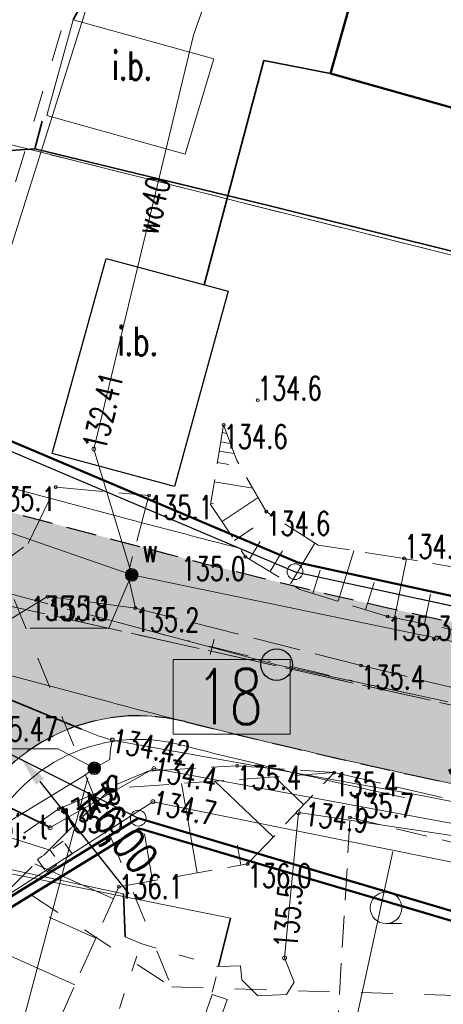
# Model space of a CAD drawing. Header units: metres. Extents: x 7471162 to 7473271, y 5962027 to 5964034.
# Tile 36 of 75: x 7471922 to 7471936, y 5963779 to 5963810. Entities that reach past the tile are written whole.
import ezdxf
from ezdxf.enums import TextEntityAlignment as Align

# ---------------------------------------------------------------- set-up
doc = ezdxf.new("R2010")
doc.units = ezdxf.units.M
doc.header["$MEASUREMENT"] = 0
for name, pattern in [('2_1', [0]), ('2_BUBZ02', [1.75, 1.25, -0.5]), ('2_BUBZ02G', [1.75, 1.25, -0.5]), ('2_BUIB12_02', [0]), ('2_BUIB12_03', [0]), ('2_KTJZ01', [2, 1.5, -0.5]), ('2_KTOK05_01', [7.5, 7.5]), ('2_PTTL', [1.5, 1, -0.5]), ('3_EGBB01', [0]), ('4_1', [0]), ('4_SUOP03_04', [0]), ('4_SUOP03_13', [0]), ('4_SUOP03_14', [0]), ('4_SUPB_P_01', [2.5, 2, -0.5]), ('4_SUPE03', [2, 1, -1]), ('4_SUPE04', [2, 1, -1]), ('4_SUPE_01', [0]), ('4_SUPG_01', [0]), ('4_SUPK_P_01', [2.5, 2, -0.5]), ('4_SUPT_01', [0]), ('4_SUPT_P_01', [2.5, 2, -0.5]), ('4_SUPW_01', [0]), ('4_SUSM06', [1.25, 0.5, -0.75]), ('4_SUUS_P_17', [0.8, 0.4, -0.4]), ('DASHDOTX2', [50.8, 25.4, -12.7, 0, -12.7]), ('DASHED2', [9.525, 6.35, -3.175]), ('GDE', [0]), ('GUK', [2, 1.5, -0.5])]:
    doc.linetypes.add(name, pattern=pattern)
doc.layers.get('0').update_dxf_attribs({"color": 250, "linetype": 'CONTINUOUS', "lineweight": 100})
doc.layers.get('Defpoints').update_dxf_attribs({"linetype": 'CONTINUOUS'})
for name, color, linetype in [('#granica_inwestycji', 40, 'CONTINUOUS'), ('00_osie', 7, 'CONTINUOUS'), ('01_granica pasa', 3, 'CONTINUOUS'), ('01_krawedzie', 7, 'CONTINUOUS'), ('01_os drogi', 7, 'CONTINUOUS'), ('dr_uchwyty', 7, 'CONTINUOUS')]:
    doc.layers.add(name, color=color, linetype=linetype)
for name, color, linetype, lineweight in [('01_krawedzie pobocza', 6, 'CONTINUOUS', 0), ('01_os drogi deka', 7, 'CONTINUOUS', 0), ('01_os styczne', 152, 'CONTINUOUS', 0), ('01_wymiary', 7, 'CONTINUOUS', 0), ('BUBZ_L_1', 7, '2_BUBZ02', 18), ('BUIB_E_T_6', 7, 'CONTINUOUS', 18), ('BUIB_L_10', 7, '2_BUIB12_02', 25), ('dr_elem_krawężnik_najazdowy_15x25', 6, 'CONTINUOUS', 30), ('Dzialki', 7, 'GDE', 18), ('EGBB_L_0', 34, '3_EGBB01', 50), ('Kontury', 90, 'GUK', 18), ('KTJZ_L_0', 7, '2_KTJZ01', 18), ('KTOK_L_4', 7, '2_KTOK05_01', 35), ('KTUL_E_T_0', 7, 'CONTINUOUS', 25), ('Numery_dzialek', 7, 'CONTINUOUS', 18), ('PTTL_L_4', 7, '2_PTTL', 18), ('Punkty', 7, 'CONTINUOUS', 18), ('RTPW_T_0', 7, 'CONTINUOUS', 15), ('SUOE_L_1', 1, '4_SUOP03_13', 35), ('SUOG_L_0', 52, '4_SUOP03_14', 35), ('SUPE_L_2', 1, '4_SUPE_01', 18), ('SUPE_L_3', 1, '4_SUPE_01', 18), ('SUPG_L_2', 52, '4_SUPG_01', 18), ('SUPP_L_4', 34, '4_SUPK_P_01', 18), ('SUPP_L_6', 30, '4_SUPT_P_01', 18), ('SUPS_E_T_6', 30, 'CONTINUOUS', 18), ('SUPS_L_6', 30, '4_SUUS_P_17', 18), ('SUPT_L_0', 30, '4_SUPT_01', 18), ('SUPW_E_T_0', 5, 'CONTINUOUS', 15), ('SUPW_L_0', 5, '4_SUPW_01', 18), ('SUSM_L_5', 7, '4_SUSM06', 18), ('SUTE_T_0', 1, 'CONTINUOUS', 18), ('SUTG_T_0', 52, 'CONTINUOUS', 18), ('SUTT_T_0', 30, 'CONTINUOUS', 18), ('SUTW_T_0', 5, 'CONTINUOUS', 18), ('SUUE_T_3', 7, 'CONTINUOUS', 18), ('SUUG_E_T_4', 7, 'CONTINUOUS', 15), ('SUUG_T_5', 7, 'CONTINUOUS', 18), ('SUUW_E_T_5', 7, 'CONTINUOUS', 15), ('SUUW_T_7', 7, 'CONTINUOUS', 18)]:
    doc.layers.add(name, color=color, linetype=linetype, lineweight=lineweight)
doc.layers.add('dr_kolor_jezdnia', color=7, linetype='CONTINUOUS', true_color=0xe8e8e8)
doc.styles.get("Standard").update_dxf_attribs({"font": 'Simplex.SHX', "width": 0.75})
doc.dimstyles.new('ISO-25', dxfattribs={"dimscale": 0.4, "dimtxt": 2.5, "dimasz": 2.5, "dimexe": 1.25, "dimexo": 0.625, "dimtad": 1, "dimzin": 1, "dimtxsty": 'Standard', "dimblk": 'OBLIQUE', "dimcen": 2.5, "dimadec": 0, "dimazin": 0, "dimtfac": 1, "dimtmove": 0, "dimatfit": 3, "dimfxl": 1, "dimarcsym": 0})

# ---------------------------------------------------------------- blocks, each defined once
blk = doc.blocks.new('GRT')
at = {"linetype": 'Continuous'}
blk.add_circle((0, 0), 0.25, dxfattribs=at)
blk = doc.blocks.new('2_PTTL05')
at = {"linetype": 'Continuous'}
blk.add_line((0, -0.5), (0.5, -0.5), dxfattribs=at)
blk.add_circle((0, 0), 0.5, dxfattribs=at)
blk = doc.blocks.new('2_RTPW01')
at = {"linetype": 'Continuous'}
blk.add_circle((0, 0), 0.045, dxfattribs=at)
blk = doc.blocks.new('4_SUPS01_05')
at = {"linetype": 'Continuous'}
blk.add_circle((0, 0), 0.0625, dxfattribs=at)
blk = doc.blocks.new('4_SUPS01_04')
at = {"linetype": 'Continuous'}
blk.add_circle((0, 0), 0.0625, dxfattribs=at)
blk = doc.blocks.new('4_SUUS18_01')
at = {"linetype": 'Continuous'}
for p, q in [((0.5, 0.25), (-0.5, 0.25)), ((-0.5, 0.25), (-0.5, -0.25)), ((0.5, -0.25), (0.5, 0.25)), ((-0.5, -0.25), (0.5, -0.25))]:
    blk.add_line(p, q, dxfattribs=at)
blk = doc.blocks.new('4_SUUS25')
at = {"linetype": 'Continuous'}
for radius in [0.2, 0.175, 0.15, 0.125, 0.1, 0.075, 0.05, 0.025, 0.00715]:
    blk.add_circle((0, 0), radius, dxfattribs=at)
blk = doc.blocks.new('*D476')
at = {"layer": '01_wymiary', "color": 0, "lineweight": -2}
blk.add_line((7471925.702, 5963782.639), (7471922.882, 5963786.191), dxfattribs=at)
at = {"layer": '01_wymiary', "color": 0, "lineweight": 15}
blk.add_solid([(7471923.012, 5963786.294), (7471922.751, 5963786.087), (7471922.26, 5963786.974)], dxfattribs=at)
at = {"layer": 'Defpoints', "color": 0, "lineweight": 15}
for p in [(7471922.26, 5963786.974), (7471925.991, 5963782.275)]:
    blk.add_point(p, dxfattribs=at)
at = {"layer": '01_wymiary', "color": 0, "insert": (7471925.265, 5963784.549), "char_height": 1, "attachment_point": 5, "rotation": 308.4548}
blk.add_mtext('R6,00', dxfattribs=at)
blk = doc.blocks.new('_Oblique')
at = {"color": 0, "linetype": 'ByBlock', "lineweight": -2, "transparency": 16777216}
blk.add_line((-0.5, -0.5), (0.5, 0.5), dxfattribs=at)
blk = doc.blocks.new('uchwyt_prawa')
at = {"layer": 'dr_uchwyty', "lineweight": 0}
blk.add_lwpolyline([(5, 0), (28, 0)], dxfattribs=at)
at = {"layer": 'dr_uchwyty', "lineweight": 0, "oblique": 10}
blk.add_attdef('LINIA1', text='', height=1, dxfattribs=at).set_placement((28, 0.164), align=Align.BOTTOM_RIGHT)
blk.add_attdef('LINIA2', text='', height=1, dxfattribs=at).set_placement((28, -0.5), align=Align.TOP_RIGHT)
blk = doc.blocks.new('d')
at = {"layer": '01_os drogi deka', "lineweight": 20}
blk.add_lwpolyline([(0, -0.25), (0, 0.25)], dxfattribs=at)
blk = doc.blocks.new('uchwyt_lewa')
at = {"layer": 'dr_uchwyty', "lineweight": 0}
blk.add_lwpolyline([(-5, 0), (-28, 0)], dxfattribs=at)
at = {"layer": 'dr_uchwyty', "lineweight": 0, "oblique": 10}
blk.add_attdef('LINIA1', text='', height=1, dxfattribs=at).set_placement((-28, 0.164), align=Align.BOTTOM_LEFT)
blk.add_attdef('LINIA2', text='', height=1, dxfattribs=at).set_placement((-28, -0.5), align=Align.TOP_LEFT)

msp = doc.modelspace()

# ---------------------------------------------------------------- hatches: boundary and pattern name
at = {"layer": 'dr_kolor_jezdnia', "transparency": 33554687}
h = msp.add_hatch(color=256, dxfattribs=at)
h.dxf.hatch_style = 1
h.paths.add_polyline_path([(7472038.759, 5963881.502, 0.003759), (7472038.584, 5963881.547, 0.38804), (7472024.351, 5963873.835), (7472023.312, 5963870.841), (7472012.383, 5963839.337), (7472011.035, 5963835.451), (7472010.849, 5963834.918), (7472009.475, 5963830.956), (7472002.874, 5963811.93), (7472002.439, 5963810.676, -0.047351), (7472000.083, 5963805.519, -0.161123), (7471986.016, 5963792.978), (7471981.862, 5963791.179), (7471976.356, 5963788.795), (7471973.251, 5963787.451, -0.156906), (7471959.534, 5963786.112), (7471935.641, 5963791.303, -0.011548), (7471926.325, 5963793.554), (7471917.424, 5963795.923), (7471913.308, 5963797.018), (7471912.109, 5963797.338), (7471906.544, 5963798.819), (7471905.775, 5963799.024), (7471904.488, 5963794.192), (7471911.102, 5963792.431), (7471925.039, 5963788.722, 0.00295), (7471927.466, 5963788.091, 0.008598), (7471934.579, 5963786.417), (7471958.472, 5963781.226, 0.126032), (7471972.11, 5963781.728, 0.030275), (7471975.237, 5963782.863), (7471977.231, 5963783.726), (7471988.003, 5963788.39, 0.210077), (7472007.163, 5963809.037), (7472029.075, 5963872.196, -0.237033), (7472033.58, 5963876.577, -0.142121), (7472037.479, 5963876.668), (7472039.059, 5963876.25), (7472050.812, 5963873.139), (7472058.023, 5963871.443), (7472059.167, 5963876.31), (7472052.024, 5963877.99), (7472038.759, 5963881.502)])
h = msp.add_hatch(color=256, dxfattribs=at)
h.dxf.hatch_style = 1
h.paths.add_polyline_path([(7471913.99, 5963790.679), (7471921.951, 5963786.712, -0.251884), (7471927.466, 5963788.091, -0.00295), (7471925.039, 5963788.722), (7471911.102, 5963792.431, -0.143658)])
h.paths.add_polyline_path([(7471913.99, 5963790.679, -0.25536), (7471915.357, 5963785.09), (7471920.193, 5963783.819, -0.143981), (7471921.951, 5963786.712), (7471913.99, 5963790.679)])

# ---------------------------------------------------------------- linework, layer by layer
at = {"layer": '#granica_inwestycji', "lineweight": 50}
for points in [[(7471905.563, 5963802.117), (7471913.933, 5963800.113), (7471916.807, 5963799.155), (7471931.042, 5963793.121), (7471961.033, 5963786.605), (7471968.832, 5963789.237), (7471979.9, 5963793.176), (7471995.008, 5963802.574), (7471997.949, 5963805.27), (7472001.043, 5963812.759), (7472007.611, 5963828.582), (7472010.128, 5963835.605), (7472013.168, 5963844.115), (7472016.918, 5963854.603), (7472018.857, 5963860.222), (7472020.167, 5963864.012), (7472024.264, 5963875.905), (7472022.834, 5963887.065)], [(7472184.79, 5963793.929), (7472135.212, 5963811.803), (7472112.595, 5963842.764), (7472104.165, 5963850.696), (7472096.441, 5963855.641), (7472075.236, 5963862.596), (7472031.193, 5963873.912), (7472013.577, 5963816.775), (7472008.27, 5963799.777), (7472003.141, 5963795.652), (7471995.715, 5963789.471), (7471993.218, 5963788.237), (7471988.317, 5963785.586), (7471976.7, 5963780.033), (7471971.883, 5963777.725), (7471957.853, 5963775.286), (7471926.034, 5963784.708)], [(7471926.034, 5963784.708), (7471921.741, 5963782.067), (7471912.215, 5963784.572), (7471913.691, 5963790.768)]]:
    msp.add_lwpolyline(points, dxfattribs=at)
at = {"color": 1, "linetype": 'Continuous', "lineweight": 15}
msp.add_lwpolyline([(7471927.092, 5963790.054), (7471930.793, 5963790.054), (7471930.793, 5963787.696), (7471927.092, 5963787.696)], close=True, dxfattribs=at)
at = {"layer": '00_osie', "linetype": 'DASHDOTX2', "lineweight": 0, "ltscale": 0.05}
msp.add_lwpolyline([(7472199.714, 5963791.041), (7472189.545, 5963795.573, 0.019152), (7472181.014, 5963798.989), (7472148.342, 5963810.641, -0.168961), (7472132.981, 5963822.996), (7472121.608, 5963841.19, 0.197801), (7472084.467, 5963867.792), (7472051.418, 5963875.565), (7472038.119, 5963879.085, 0.392372), (7472026.713, 5963873.015), (7472004.801, 5963809.856, -0.210077), (7471987.009, 5963790.684), (7471974.244, 5963785.157, -0.156906), (7471959.003, 5963783.669), (7471935.11, 5963788.86, -0.011548), (7471925.682, 5963791.138), (7471905.132, 5963796.608)], format="xyb", dxfattribs=at)
at = {"layer": '01_granica pasa', "lineweight": 50}
for points in [[(7472184.911, 5963794.204), (7472135.401, 5963812.054), (7472112.821, 5963842.964), (7472104.351, 5963850.934), (7472096.571, 5963855.914), (7472075.321, 5963862.884), (7472030.991, 5963874.274), (7472013.291, 5963816.864), (7472008.011, 5963799.954), (7472002.951, 5963795.884), (7471995.551, 5963789.724), (7471993.081, 5963788.504), (7471988.181, 5963785.854), (7471976.571, 5963780.304), (7471971.791, 5963778.014), (7471957.871, 5963775.594), (7471925.991, 5963785.034)], [(7471915.951, 5963760.054), (7471919.781, 5963781.214), (7471925.991, 5963785.034)]]:
    msp.add_lwpolyline(points, dxfattribs=at)
at = {"layer": '01_krawedzie', "lineweight": 0}
for points in [[(7471934.579, 5963786.417), (7471958.472, 5963781.226, 0.156906), (7471975.237, 5963782.863), (7471988.003, 5963788.39, 0.210077), (7472007.163, 5963809.037), (7472029.075, 5963872.196)], [(7471904.488, 5963794.192), (7471925.039, 5963788.722, 0.011548), (7471934.579, 5963786.417)]]:
    msp.add_lwpolyline(points, format="xyb", dxfattribs=at)
msp.add_arc((7471925.991, 5963782.275), 6, 75.771, 165.095, dxfattribs=at)
at = {"layer": '01_krawedzie pobocza'}
for points in [[(7471916.892, 5963796.841), (7471926.518, 5963794.278, 0.003292), (7471929.154, 5963793.595)], [(7471927.282, 5963787.364, 0.008598), (7471934.42, 5963785.684)]]:
    msp.add_lwpolyline(points, format="xyb", dxfattribs=at)
msp.add_arc((7471925.991, 5963782.275), 5.25, 75.771, 165.095, dxfattribs=at)
at = {"layer": '01_os drogi'}
msp.add_circle((7471930.37, 5963789.89), 0.5, dxfattribs=at)
at = {"layer": '01_os styczne'}
for points in [[(7471925.682, 5963791.138), (7471930.37, 5963789.89)], [(7471935.11, 5963788.86), (7471930.37, 5963789.89)]]:
    msp.add_lwpolyline(points, dxfattribs=at)
at = {"layer": 'BUBZ_L_1', "linetype": '2_BUBZ02G'}
for p, q in [((7471928.69, 5963797.485), (7471928.28, 5963794.965)), ((7471928.28, 5963794.965), (7471929.38, 5963793.305)), ((7471929.38, 5963793.305), (7471931.1, 5963792.275)), ((7471931.1, 5963792.275), (7471933.88, 5963791.415)), ((7471933.88, 5963791.415), (7471951.53, 5963787.885)), ((7471929.446, 5963783.583), (7471932.19, 5963786.475)), ((7471925.377, 5963782.864), (7471929.446, 5963783.583)), ((7471920.585, 5963772.147), (7471925.377, 5963782.864))]:
    msp.add_line(p, q, dxfattribs=at)
at = {"layer": 'BUBZ_L_1', "linetype": '2_BUBZ02'}
for p, q in [((7471929.11, 5963796.355), (7471928.69, 5963797.485)), ((7471930.04, 5963794.735), (7471929.11, 5963796.355)), ((7471931.68, 5963793.675), (7471930.04, 5963794.735)), ((7471934.4, 5963793.255), (7471931.68, 5963793.675)), ((7471952.05, 5963790.105), (7471934.4, 5963793.255)), ((7471932.19, 5963786.475), (7471925.121, 5963785.969)), ((7471925.121, 5963785.969), (7471919.5, 5963780.385))]:
    msp.add_line(p, q, dxfattribs=at)
at = {"layer": 'BUBZ_L_1', "linetype": '2_1'}
for p, q in [((7471928.602, 5963796.942), (7471928.896, 5963796.894)), ((7471928.649, 5963797.236), (7471928.791, 5963797.213)), ((7471928.554, 5963796.648), (7471929.03, 5963796.571)), ((7471928.495, 5963796.288), (7471928.856, 5963796.229)), ((7471928.396, 5963795.68), (7471929.611, 5963795.483)), ((7471928.64, 5963794.422), (7471929.785, 5963795.18)), ((7471928.285, 5963794.999), (7471928.371, 5963794.985)), ((7471929.035, 5963793.826), (7471929.63, 5963794.221)), ((7471929.508, 5963793.229), (7471929.846, 5963793.794)), ((7471930.809, 5963792.45), (7471931.581, 5963793.739)), ((7471932.318, 5963791.899), (7471932.814, 5963793.5)), ((7471930.164, 5963792.836), (7471930.557, 5963793.492)), ((7471934.1, 5963791.371), (7471934.474, 5963793.242)), ((7471931.517, 5963792.146), (7471931.747, 5963792.888)), ((7471933.183, 5963791.631), (7471933.451, 5963792.496)), ((7471935.045, 5963791.182), (7471935.234, 5963792.128)), ((7471931.227, 5963785.46), (7471930.299, 5963786.34)), ((7471927.859, 5963783.303), (7471927.36, 5963786.13)), ((7471930.263, 5963784.445), (7471928.409, 5963786.205)), ((7471926.446, 5963783.053), (7471926.183, 5963784.54)), ((7471929.237, 5963783.547), (7471929.126, 5963784.179)), ((7471925.204, 5963782.477), (7471922.722, 5963783.587)), ((7471924.649, 5963781.237), (7471923.169, 5963781.898)), ((7471923.987, 5963779.757), (7471920.456, 5963781.336))]:
    msp.add_line(p, q, dxfattribs=at)
msp.add_point((7471932.19, 5963786.475), dxfattribs=at)
at = {"layer": 'BUIB_L_10', "linetype": '2_BUIB12_03', "lineweight": 0}
for p, q in [((7471923.093, 5963807.272), (7471923.933, 5963810.302)), ((7471923.933, 5963810.302), (7471928.383, 5963809.072)), ((7471928.383, 5963809.072), (7471927.473, 5963806.052)), ((7471927.473, 5963806.052), (7471923.093, 5963807.272))]:
    msp.add_line(p, q, dxfattribs=at)
at = {"layer": 'BUIB_L_10', "linetype": '2_BUIB12_03'}
for p, q in [((7471923.27, 5963796.575), (7471924.98, 5963802.745)), ((7471924.98, 5963802.745), (7471928.84, 5963801.715)), ((7471928.84, 5963801.715), (7471927.14, 5963795.535)), ((7471927.14, 5963795.535), (7471923.27, 5963796.575))]:
    msp.add_line(p, q, dxfattribs=at)
at = {"layer": 'dr_elem_krawężnik_najazdowy_15x25', "linetype": 'DASHED2', "lineweight": 30, "ltscale": 0.15}
for points in [[(7471934.579, 5963786.417), (7471958.472, 5963781.226, 0.156906), (7471975.237, 5963782.863), (7471988.003, 5963788.39, 0.210077), (7472007.163, 5963809.037), (7472029.075, 5963872.196)], [(7471905.775, 5963799.024), (7471926.325, 5963793.554, 0.011548), (7471935.641, 5963791.303)], [(7471927.466, 5963788.091, 0.008598), (7471934.579, 5963786.417)]]:
    msp.add_lwpolyline(points, format="xyb", dxfattribs=at)
msp.add_arc((7471925.991, 5963782.275), 6, 75.771, 165.095, dxfattribs=at)
at = {"layer": 'Dzialki'}
for p, q in [((7471918.8, 5963807.145), (7471946.02, 5963800.315)), ((7471957.87, 5963775.595), (7471925.99, 5963785.035))]:
    msp.add_line(p, q, dxfattribs=at)
at = {"layer": 'EGBB_L_0', "linetype": '3_EGBB01'}
for p, q in [((7471932.073, 5963808.602), (7471933.939, 5963815.259)), ((7471943.442, 5963805.392), (7471932.073, 5963808.602))]:
    msp.add_line(p, q, dxfattribs=at)
at = {"layer": 'Kontury'}
for p, q in [((7471946.02, 5963800.315), (7471918.8, 5963807.145)), ((7471916.7, 5963798.875), (7471930.95, 5963792.835)), ((7471930.95, 5963792.835), (7471961.05, 5963786.295)), ((7471925.99, 5963785.035), (7471919.78, 5963781.215))]:
    msp.add_line(p, q, dxfattribs=at)
at = {"layer": 'Kontury', "linetype": 'ByBlock', "lineweight": 30}
for p, q in [((7471916.7, 5963798.875), (7471930.95, 5963792.835)), ((7471930.95, 5963792.835), (7471961.05, 5963786.295)), ((7471925.99, 5963785.035), (7471914.05, 5963790.985)), ((7471925.99, 5963785.035), (7471919.78, 5963781.215)), ((7471957.87, 5963775.595), (7471925.99, 5963785.035))]:
    msp.add_line(p, q, dxfattribs=at)
at = {"layer": 'KTJZ_L_0', "linetype": '2_KTJZ01'}
for p, q in [((7471922.51, 5963793.725), (7471923.38, 5963795.515)), ((7471923.38, 5963795.515), (7471926.33, 5963795.245)), ((7471926.33, 5963795.245), (7471925.66, 5963792.745)), ((7471921.15, 5963792.725), (7471922.51, 5963793.725)), ((7471925.66, 5963792.745), (7471925.9, 5963791.685)), ((7471923.12, 5963792.045), (7471919.91, 5963790.095)), ((7471925.9, 5963791.685), (7471923.12, 5963792.045)), ((7471933.04, 5963789.865), (7471925.9, 5963791.685)), ((7471933.04, 5963789.865), (7471950.96, 5963785.535)), ((7471926.3, 5963786.525), (7471929.12, 5963786.695)), ((7471929.12, 5963786.695), (7471932.19, 5963786.475)), ((7471923.48, 5963785.325), (7471926.3, 5963786.525)), ((7471932.19, 5963786.475), (7471950.31, 5963782.305)), ((7471920.73, 5963783.415), (7471923.48, 5963785.325))]:
    msp.add_line(p, q, dxfattribs=at)
at = {"layer": 'KTOK_L_4', "linetype": '2_KTOK05_01'}
for p, q in [((7471924.303, 5963810.996), (7471923.933, 5963810.302)), ((7471928.08, 5963801.918), (7471929.964, 5963809.012)), ((7471929.964, 5963809.012), (7471932.073, 5963808.602)), ((7471922.948, 5963807.095), (7471922.721, 5963806.217)), ((7471922.721, 5963806.217), (7471919.102, 5963805.978)), ((7471922.721, 5963806.217), (7471930.15, 5963804.415)), ((7471930.15, 5963804.415), (7471946.05, 5963800.445))]:
    msp.add_line(p, q, dxfattribs=at)
at = {"layer": 'PTTL_L_4', "linetype": '2_PTTL'}
for p, q in [((7471931.722, 5963768.966), (7471932.692, 5963785.054)), ((7471932.692, 5963785.054), (7471949.791, 5963780.905))]:
    msp.add_line(p, q, dxfattribs=at)
at = {"layer": 'SUOE_L_1', "linetype": '4_SUOP03_13'}
for p, q in [((7471913.404, 5963789.564), (7471923.203, 5963784.734)), ((7471925.523, 5963782.635), (7471925.573, 5963781.275)), ((7471928.533, 5963780.335), (7471928.913, 5963781.865))]:
    msp.add_line(p, q, dxfattribs=at)
at = {"layer": 'SUOE_L_1', "linetype": '4_1'}
for p, q in [((7471913.404, 5963789.564), (7471923.203, 5963784.734)), ((7471925.523, 5963782.635), (7471925.573, 5963781.275)), ((7471928.533, 5963780.335), (7471928.913, 5963781.865))]:
    msp.add_line(p, q, dxfattribs=at)
at = {"layer": 'SUOG_L_0', "linetype": '4_SUOP03_04'}
msp.add_line((7471924.2, 5963787.855), (7471910.19, 5963793.585), dxfattribs=at)
at = {"layer": 'SUOG_L_0', "linetype": '4_1'}
msp.add_line((7471924.2, 5963787.855), (7471910.19, 5963793.585), dxfattribs=at)
at = {"layer": 'SUPE_L_2', "linetype": '4_SUPE03'}
msp.add_line((7471909.235, 5963791.374), (7471927.048, 5963779.69), dxfattribs=at)
at = {"layer": 'SUPE_L_2', "linetype": '4_SUPE_01'}
for p, q in [((7471913.404, 5963789.564), (7471923.203, 5963784.734)), ((7471923.203, 5963784.734), (7471926.483, 5963786.604)), ((7471926.483, 5963786.604), (7471937.582, 5963784.554))]:
    msp.add_line(p, q, dxfattribs=at)
at = {"layer": 'SUPE_L_3', "linetype": '4_SUPE04'}
for p, q in [((7471919.807, 5963797.512), (7471926.867, 5963820.982)), ((7471919.807, 5963797.512), (7471927.048, 5963779.69)), ((7471927.048, 5963779.69), (7471949.176, 5963779.03))]:
    msp.add_line(p, q, dxfattribs=at)
at = {"layer": 'SUPE_L_3', "linetype": '4_SUPE_01'}
for p, q in [((7471930.619, 5963780.61), (7471931.057, 5963785.211)), ((7471931.057, 5963785.211), (7471938.471, 5963784.099)), ((7471921.064, 5963783.595), (7471925.523, 5963782.635)), ((7471928.913, 5963781.865), (7471921.084, 5963783.455)), ((7471925.523, 5963782.635), (7471925.573, 5963781.275)), ((7471928.533, 5963780.335), (7471928.913, 5963781.865)), ((7471926.073, 5963781.065), (7471925.573, 5963781.275)), ((7471930.928, 5963779.845), (7471930.619, 5963780.61)), ((7471928.533, 5963780.335), (7471929.229, 5963780.364)), ((7471929.229, 5963780.364), (7471929.271, 5963779.915)), ((7471929.271, 5963779.915), (7471929.77, 5963779.409)), ((7471930.683, 5963779.451), (7471930.928, 5963779.845)), ((7471929.77, 5963779.409), (7471930.683, 5963779.451))]:
    msp.add_line(p, q, dxfattribs=at)
at = {"layer": 'SUPG_L_2', "linetype": '4_SUPG_01'}
for p, q in [((7471924.2, 5963787.855), (7471910.19, 5963793.585)), ((7471924.72, 5963787.635), (7471924.2, 5963787.855)), ((7471925.17, 5963787.505), (7471924.72, 5963787.635)), ((7471925.17, 5963787.505), (7471925.1, 5963787.145)), ((7471935, 5963785.745), (7471925.17, 5963787.505)), ((7471925.1, 5963787.145), (7471925.09, 5963786.885)), ((7471925.09, 5963786.885), (7471924.6, 5963786.615)), ((7471924.29, 5963786.385), (7471918.62, 5963782.925)), ((7471924.6, 5963786.615), (7471924.29, 5963786.385)), ((7471939.18, 5963784.905), (7471935, 5963785.745))]:
    msp.add_line(p, q, dxfattribs=at)
at = {"layer": 'SUPG_L_2', "linetype": '4_1'}
for p, q in [((7471924.2, 5963787.855), (7471910.19, 5963793.585)), ((7471924.72, 5963787.635), (7471924.2, 5963787.855)), ((7471925.17, 5963787.505), (7471924.72, 5963787.635)), ((7471925.1, 5963787.145), (7471925.17, 5963787.505)), ((7471935, 5963785.745), (7471925.17, 5963787.505)), ((7471925.09, 5963786.885), (7471925.1, 5963787.145)), ((7471924.6, 5963786.615), (7471925.09, 5963786.885)), ((7471918.62, 5963782.925), (7471924.29, 5963786.385)), ((7471924.29, 5963786.385), (7471924.6, 5963786.615)), ((7471939.18, 5963784.905), (7471935, 5963785.745))]:
    msp.add_line(p, q, dxfattribs=at)
at = {"layer": 'SUPP_L_4', "linetype": '4_SUPK_P_01'}
msp.add_line((7471962.066, 5963782.747), (7471918.444, 5963792.527), dxfattribs=at)
at = {"layer": 'SUPP_L_4', "linetype": '4_SUPB_P_01'}
msp.add_line((7471918.444, 5963792.527), (7471962.066, 5963782.747), dxfattribs=at)
at = {"layer": 'SUPP_L_6', "linetype": '4_SUPT_P_01'}
for p, q in [((7471923.205, 5963784.019), (7471913.783, 5963786.954)), ((7471923.35, 5963783.815), (7471923.205, 5963784.019))]:
    msp.add_line(p, q, dxfattribs=at)
at = {"layer": 'SUPS_L_6', "linetype": '4_SUUS_P_17'}
for p, q in [((7471923.612, 5963784.309), (7471922.798, 5963783.728)), ((7471923.902, 5963783.902), (7471923.612, 5963784.309)), ((7471923.088, 5963783.321), (7471923.902, 5963783.902)), ((7471922.798, 5963783.728), (7471923.088, 5963783.321))]:
    msp.add_line(p, q, dxfattribs=at)
at = {"layer": 'SUPT_L_0', "linetype": '4_SUPT_01'}
for p, q in [((7471919.331, 5963794.792), (7471925.913, 5963815.621)), ((7471920.594, 5963781.785), (7471926.453, 5963785.554)), ((7471926.453, 5963785.554), (7471955.95, 5963779.595))]:
    msp.add_line(p, q, dxfattribs=at)
at = {"layer": 'SUPW_L_0', "linetype": '4_SUPW_01'}
for p, q in [((7471927.741, 5963809.82), (7471928.8, 5963812.846)), ((7471924.585, 5963796.714), (7471927.741, 5963809.82)), ((7471925.783, 5963792.734), (7471924.585, 5963796.714)), ((7471925.783, 5963792.734), (7471916.414, 5963795.983)), ((7471935.432, 5963790.734), (7471925.783, 5963792.734)), ((7471961.14, 5963785.114), (7471935.432, 5963790.734))]:
    msp.add_line(p, q, dxfattribs=at)
at = {"layer": 'SUPW_L_0', "linetype": '4_1'}
for p, q in [((7471927.741, 5963809.82), (7471928.8, 5963812.846)), ((7471924.585, 5963796.714), (7471927.741, 5963809.82)), ((7471925.783, 5963792.734), (7471924.585, 5963796.714)), ((7471916.414, 5963795.983), (7471925.783, 5963792.734)), ((7471935.432, 5963790.734), (7471925.783, 5963792.734)), ((7471961.14, 5963785.114), (7471935.432, 5963790.734))]:
    msp.add_line(p, q, dxfattribs=at)
at = {"layer": 'SUSM_L_5', "linetype": '4_SUSM06'}
for p, q in [((7471925.393, 5963779.005), (7471926.073, 5963781.065)), ((7471926.073, 5963781.065), (7471928.533, 5963780.335)), ((7471928.023, 5963778.315), (7471928.533, 5963780.335))]:
    msp.add_line(p, q, dxfattribs=at)
at = {"layer": 'SUTG_T_0', "linetype": 'Continuous'}
for p in [(7471920.797, 5963787.225), (7471924.6, 5963786.615)]:
    msp.add_line(p, (7471923.457, 5963787.225), dxfattribs=at)
at = {"layer": 'SUTW_T_0', "linetype": 'Continuous'}
for p in [(7471925.773, 5963792.739), (7471922.56, 5963791.049)]:
    msp.add_line(p, (7471925.057, 5963791.049), dxfattribs=at)

# ---------------------------------------------------------------- block references
at = {"layer": '01_os drogi deka', "rotation": 165.8408608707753}
msp.add_blockref('d', (7471928.329, 5963790.452), dxfattribs=at)
at = {"layer": 'dr_uchwyty'}
for name, p, rotation, values in [('uchwyt_prawa', (7471915.435, 5963799.143), 75.33781355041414, {'LINIA1': 'zjazd indywidualny', 'LINIA2': 'km 0+374,70'}), ('uchwyt_lewa', (7471925.682, 5963791.138), 75.0950361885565, {'LINIA1': 'KŁK R=210 m', 'LINIA2': 'km 0+362,73'}), ('uchwyt_lewa', (7471935.11, 5963788.86), 77.74154854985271, {'LINIA1': 'PŁK R=210 m', 'LINIA2': 'km 0+353,03'})]:
    msp.add_blockref(name, p, dxfattribs=dict(at, rotation=rotation)).add_auto_attribs(values)
at = {"layer": 'PTTL_L_4'}
msp.add_blockref('2_PTTL05', (7471933.831, 5963782.195), dxfattribs=at)
at = {"layer": 'Punkty'}
for p in [(7471930.95, 5963792.835), (7471925.99, 5963785.035)]:
    msp.add_blockref('GRT', p, dxfattribs=at)
at = {"layer": 'RTPW_T_0'}
for p in [(7471929.77, 5963798.265), (7471928.69, 5963797.485), (7471923.38, 5963795.515), (7471926.33, 5963795.245), (7471930.04, 5963794.735), (7471929.38, 5963793.305), (7471934.4, 5963793.255), (7471923.12, 5963792.045), (7471925.9, 5963791.685), (7471933.88, 5963791.415), (7471933.04, 5963789.865), (7471929.12, 5963786.695), (7471932.19, 5963786.475), (7471923.48, 5963785.325), (7471932.692, 5963785.054), (7471929.45, 5963783.585), (7471925.38, 5963782.865)]:
    msp.add_blockref('2_RTPW01', p, dxfattribs=at)
at = {"layer": 'SUTE_T_0'}
for p in [(7471926.483, 5963786.604), (7471931.057, 5963785.211), (7471923.203, 5963784.734), (7471930.619, 5963780.61)]:
    msp.add_blockref('4_SUPS01_05', p, dxfattribs=at)
at = {"layer": 'SUTG_T_0'}
for p in [(7471925.17, 5963787.505), (7471924.6, 5963786.615)]:
    msp.add_blockref('4_SUPS01_04', p, dxfattribs=at)
at = {"layer": 'SUTT_T_0'}
msp.add_blockref('4_SUPS01_05', (7471926.453, 5963785.554), dxfattribs=at)
at = {"layer": 'SUTW_T_0'}
for p in [(7471924.585, 5963796.714), (7471925.773, 5963792.739), (7471935.432, 5963790.734)]:
    msp.add_blockref('4_SUPS01_05', p, dxfattribs=at)
at = {"layer": 'SUUE_T_3', "rotation": 70.9013423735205}
msp.add_blockref('4_SUUS18_01', (7471928.399, 5963778.901), dxfattribs=at)
at = {"layer": 'SUUG_T_5'}
msp.add_blockref('4_SUUS25', (7471924.6, 5963786.615), dxfattribs=at)
at = {"layer": 'SUUW_T_7', "rotation": 345.9944469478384}
msp.add_blockref('4_SUUS25', (7471925.783, 5963792.734), dxfattribs=at)

# ---------------------------------------------------------------- texts
at = {"layer": 'BUIB_E_T_6', "width": 0.7}
msp.add_text('i.b.', height=0.9, dxfattribs=at).set_placement((7471925.163, 5963808.4))
msp.add_text('i.b.', height=0.9, dxfattribs=at).set_placement((7471925.346, 5963800.13), align=Align.MIDDLE_LEFT)
at = {"layer": 'KTUL_E_T_0', "width": 0.7}
msp.add_text('Świerkowa', height=1.25, rotation=349.22, dxfattribs=at).set_placement((7471938.764, 5963786.699), align=Align.MIDDLE)
at = {"layer": 'Numery_dzialek', "width": 0.7}
msp.add_text('18', height=1.75, dxfattribs=at).set_placement((7471927.827, 5963789.755), align=Align.TOP_LEFT)
at = {"layer": 'RTPW_T_0', "width": 0.7}
for s, p in [('134.6', (7471929.77, 5963798.265)), ('134.6', (7471934.4, 5963793.255)), ('135.7', (7471932.692, 5963785.054))]:
    msp.add_text(s, height=0.75, dxfattribs=at).set_placement(p)
for s, p in [('134.6', (7471928.69, 5963797.485)), ('135.1', (7471926.33, 5963795.245)), ('134.6', (7471930.04, 5963794.735)), ('135.1', (7471923.12, 5963792.045)), ('135.2', (7471925.9, 5963791.685)), ('135.3', (7471933.88, 5963791.415)), ('135.4', (7471933.04, 5963789.865)), ('135.4', (7471929.12, 5963786.695)), ('135.4', (7471932.19, 5963786.475)), ('135.3', (7471923.48, 5963785.325)), ('136.0', (7471929.45, 5963783.585))]:
    msp.add_text(s, height=0.75, dxfattribs=at).set_placement(p, align=Align.TOP_LEFT)
for s, p in [('135.1', (7471923.38, 5963795.515)), ('135.0', (7471929.38, 5963793.305))]:
    msp.add_text(s, height=0.75, dxfattribs=at).set_placement(p, align=Align.TOP_RIGHT)
msp.add_text('136.1', height=0.75, dxfattribs=at).set_placement((7471925.38, 5963782.865), align=Align.MIDDLE_LEFT)
at = {"layer": 'SUPS_E_T_6', "width": 0.7}
msp.add_text('proj. t', height=0.75, dxfattribs=at).set_placement((7471923.128, 5963784.385), align=Align.RIGHT)
at = {"layer": 'SUPW_E_T_0', "width": 0.7}
msp.add_text('wo40', height=0.75, rotation=76.4591, dxfattribs=at).set_placement((7471926.441, 5963804.422), align=Align.MIDDLE)
at = {"layer": 'SUTE_T_0', "width": 0.7}
for s, rotation, p in [('134.4', 349.5363, (7471926.483, 5963786.604)), ('134.5', 29.6884, (7471923.567, 5963784.942)), ('134.9', 353.0571, (7471931.261, 5963785.18)), ('135.5', 85.3866, (7471930.649, 5963780.923))]:
    msp.add_text(s, height=0.75, rotation=rotation, dxfattribs=at).set_placement(p, align=Align.MIDDLE_LEFT)
at = {"layer": 'SUTG_T_0', "width": 0.7}
msp.add_text('135.47', height=0.75, dxfattribs=at).set_placement((7471923.457, 5963787.85), align=Align.MIDDLE_RIGHT)
msp.add_text('134.42', height=0.75, rotation=349.8491, dxfattribs=at).set_placement((7471925.17, 5963787.505), align=Align.MIDDLE_LEFT)
at = {"layer": 'SUTT_T_0', "width": 0.7}
msp.add_text('134.7', height=0.75, rotation=348.8656, dxfattribs=at).set_placement((7471926.453, 5963785.554), align=Align.MIDDLE_LEFT)
at = {"layer": 'SUTW_T_0', "width": 0.7}
msp.add_text('132.41', height=0.75, rotation=76.4596, dxfattribs=at).set_placement((7471924.585, 5963796.714), align=Align.MIDDLE_LEFT)
msp.add_text('135.18', height=0.75, dxfattribs=at).set_placement((7471925.057, 5963791.299), align=Align.RIGHT)
at = {"layer": 'SUUG_E_T_4', "width": 0.7}
msp.add_text('g', height=0.75, dxfattribs=at).set_placement((7471924.954, 5963785.873))
at = {"layer": 'SUUW_E_T_5', "width": 0.7}
msp.add_text('w', height=0.75, dxfattribs=at).set_placement((7471926.123, 5963793.141))

# ---------------------------------------------------------------- dimensions: what is measured, and where the dimension line sits
at = {"layer": '01_wymiary'}
dim = msp.add_radius_dim(center=(7471925.991, 5963782.275), mpoint=(7471922.26, 5963786.974), dimstyle='ISO-25', override={"dimtxsty": 'Standard', "dimblk1": 'Oblique', "dimsah": 1}, dxfattribs=at)
dim.commit()
dim.dimension.update_dxf_attribs({"geometry": '*D476', "text_midpoint": (7471924.603, 5963784.023), "dimtype": 164})

doc.saveas('drawing.dxf')
